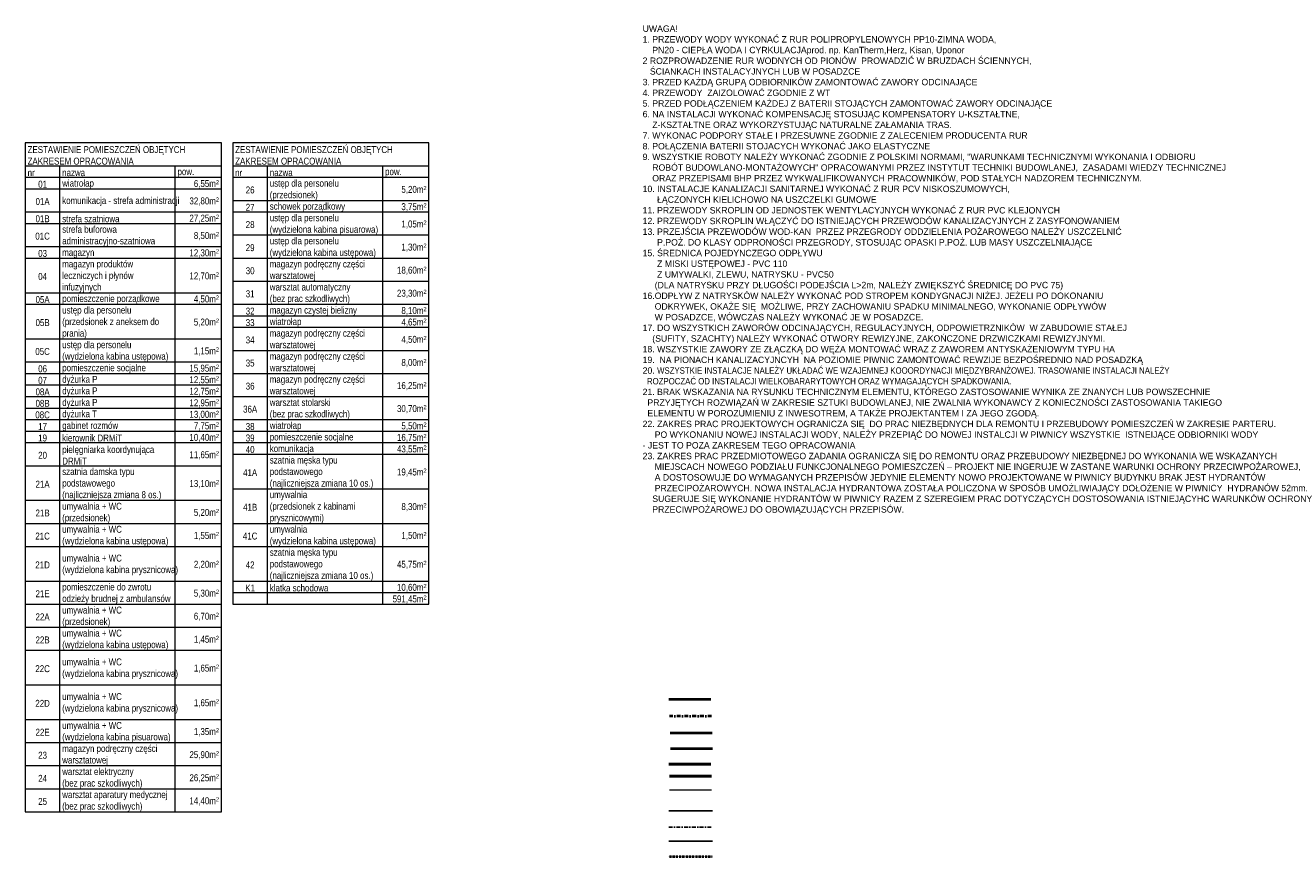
# Model space of a CAD drawing. Header units: millimetres. Extents: x -291747 to 77132, y 46721 to 203932.
# Tile 96 of 110: x 74177 to 76646, y 90786 to 92423. Entities that reach past the tile are written whole.
import ezdxf
from ezdxf.lldxf.tags import DXFTag

# ---------------------------------------------------------------- set-up
doc = ezdxf.new("R2010")
doc.units = ezdxf.units.MM
doc.header["$MEASUREMENT"] = 0
doc.linetypes.add('DASHDOT', pattern=[1, 0.5, -0.25, 0, -0.25])
doc.linetypes.add('DIVIDE', pattern=[1.25, 0.5, -0.25, 0, -0.25, 0, -0.25])
for name, color, linetype, lineweight in [('FL-xref', 250, 'Continuous', 9), ('FL_Ciepła_woda-do odbiorników', 1, 'DASHDOT', 40), ('FL_cyrk nowa', 6, 'CYRK', 40), ('FL_ks_nad posadzka', 12, 'Continuous', 50), ('FL_ks_pod stropem', 190, 'Continuous', 50), ('FL_opisy_woda', 7, 'Continuous', 25), ('FL_ppoż', 4, 'DIVIDE', 40), ('FL_Skropliny', 13, 'SKR_LINE', 40), ('FL_Zimna_woda-do odbiorników', 5, 'SOLID', 40), ('xreff_LSN_szatnie_PW_rzuty_14$0$A opis pom', 252, 'Continuous', 9)]:
    doc.layers.add(name, color=color, linetype=linetype, lineweight=lineweight)
doc.styles.add('$RECOVER_150828101252-21', font='txt')
doc.styles.get("Standard").update_dxf_attribs({"font": 'arial.ttf'})
doc.styles.add('xreff_LSN_szatnie_PW_rzuty_14$0$STYL ASA', font='ARIALN.TTF')
doc.linetypes.add('CYRK', pattern='A,15,-4.6,["S",$RECOVER_150828101252-21,S=2.5,R=90,X=-0.8,Y=-1.3],-1', length=20.6)
doc.linetypes.add('SKR_LINE', pattern='A,12.7,-5.08,["SKR",Standard,S=2.54,R=0,X=-2.54,Y=-1.27],-6.35', length=24.13)
tags = doc.linetypes.add('SOLID', pattern=[10, 10, 0]).pattern_tags.tags
tags[6:7] = [DXFTag(74, 4), DXFTag(75, 0), DXFTag(340, '0'), DXFTag(46, 0.0), DXFTag(50, 0.0), DXFTag(44, 0.0), DXFTag(45, 0.0)]
tags[4:5] = [DXFTag(74, 4), DXFTag(75, 0), DXFTag(340, '0'), DXFTag(46, 0.0), DXFTag(50, 0.0), DXFTag(44, 0.0), DXFTag(45, 0.0)]

# ---------------------------------------------------------------- blocks, each defined once
blk = doc.blocks.new('xreff_LSN_szatnie_PW_rzuty_14')
at = {"layer": 'xreff_LSN_szatnie_PW_rzuty_14$0$A opis pom', "linetype": 'Continuous', "lineweight": 9}
for p, q in [((74176.7, 92194.1), (74176.7, 90889.1)), ((74559.2, 92194.1), (74176.7, 92194.1)), ((74559.2, 90889.1), (74559.2, 92194.1)), ((74581.7, 92194.1), (74581.7, 91294.1)), ((74964.2, 92194.1), (74581.7, 92194.1)), ((74964.2, 91294.1), (74964.2, 92194.1)), ((74176.7, 92149.1), (74559.2, 92149.1)), ((74244.2, 90889.1), (74244.2, 92149.1)), ((74469.2, 90889.1), (74469.2, 92149.1)), ((74581.7, 92149.1), (74964.2, 92149.1)), ((74649.2, 91294.1), (74649.2, 92149.1)), ((74874.2, 91294.1), (74874.2, 92149.1)), ((74176.7, 92126.6), (74559.2, 92126.6)), ((74581.7, 92126.6), (74964.2, 92126.6)), ((74176.7, 92104.1), (74559.2, 92104.1)), ((74581.7, 92081.6), (74964.2, 92081.6)), ((74176.7, 92059.1), (74559.2, 92059.1)), ((74581.7, 92059.1), (74964.2, 92059.1)), ((74176.7, 92036.6), (74559.2, 92036.6)), ((74581.7, 92014.1), (74964.2, 92014.1)), ((74176.7, 91991.6), (74559.2, 91991.6)), ((74176.7, 91969.1), (74559.2, 91969.1)), ((74581.7, 91969.1), (74964.2, 91969.1)), ((74581.7, 91924.1), (74964.2, 91924.1)), ((74176.7, 91901.6), (74559.2, 91901.6)), ((74176.7, 91879.1), (74559.2, 91879.1)), ((74581.7, 91879.1), (74964.2, 91879.1)), ((74581.7, 91856.6), (74964.2, 91856.6)), ((74581.7, 91834.1), (74964.2, 91834.1)), ((74176.7, 91811.6), (74559.2, 91811.6)), ((74581.7, 91789.1), (74964.2, 91789.1)), ((74176.7, 91766.6), (74559.2, 91766.6)), ((74176.7, 91744.1), (74559.2, 91744.1)), ((74581.7, 91744.1), (74964.2, 91744.1)), ((74176.7, 91721.6), (74559.2, 91721.6)), ((74176.7, 91699.1), (74559.2, 91699.1)), ((74176.7, 91676.6), (74559.2, 91676.6)), ((74581.7, 91699.1), (74964.2, 91699.1)), ((74176.7, 91654.1), (74559.2, 91654.1)), ((74581.7, 91654.1), (74964.2, 91654.1)), ((74176.7, 91631.6), (74559.2, 91631.6)), ((74581.7, 91631.6), (74964.2, 91631.6)), ((74176.7, 91609.1), (74559.2, 91609.1)), ((74581.7, 91609.1), (74964.2, 91609.1)), ((74581.7, 91586.6), (74964.2, 91586.6)), ((74176.7, 91564.1), (74559.2, 91564.1)), ((74581.7, 91519.1), (74964.2, 91519.1)), ((74176.7, 91496.6), (74559.2, 91496.6)), ((74176.7, 91451.6), (74559.2, 91451.6)), ((74581.7, 91451.6), (74964.2, 91451.6)), ((74176.7, 91406.6), (74559.2, 91406.6)), ((74581.7, 91406.6), (74964.2, 91406.6)), ((74176.7, 91339.1), (74559.2, 91339.1)), ((74581.7, 91339.1), (74964.2, 91339.1)), ((74581.7, 91316.6), (74964.2, 91316.6)), ((74176.7, 91294.1), (74559.2, 91294.1)), ((74581.7, 91294.1), (74964.2, 91294.1)), ((74176.7, 91249.1), (74559.2, 91249.1)), ((74176.7, 91204.1), (74559.2, 91204.1)), ((74176.7, 91136.6), (74559.2, 91136.6)), ((74176.7, 91069.1), (74559.2, 91069.1)), ((74176.7, 91024.1), (74559.2, 91024.1)), ((74176.7, 90979.1), (74559.2, 90979.1)), ((74176.7, 90934.1), (74559.2, 90934.1)), ((74176.7, 90889.1), (74559.2, 90889.1))]:
    blk.add_line(p, q, dxfattribs=at)
at = {"layer": 'xreff_LSN_szatnie_PW_rzuty_14$0$A opis pom', "linetype": 'Continuous', "lineweight": 9, "char_height": 13.5, "style": 'xreff_LSN_szatnie_PW_rzuty_14$0$STYL ASA'}
for s, insert, width, attachment_point in [('ZESTAWIENIE POMIESZCZEŃ OBJĘTYCH ZAKRESEM OPRACOWANIA', (74181.2, 92169.3), 373.5, 4), ('ZESTAWIENIE POMIESZCZEŃ OBJĘTYCH ZAKRESEM OPRACOWANIA', (74586.2, 92169.3), 373.5, 4), ('nr', (74181.2, 92135.6), 58.5, 4), ('01', (74210.4, 92113.1), 58.5, 5), ('wiatrołap', (74248.7, 92113.1), 216, 4), ('nazwa', (74248.7, 92135.6), 216, 4), ('pow.', (74473.7, 92135.6), 81, 4), ('nr', (74586.2, 92135.6), 58.5, 4), ('ustęp dla personelu^M^J(przedsionek)', (74653.7, 92101.8), 216, 4), ('nazwa', (74653.7, 92135.6), 216, 4), ('pow.', (74878.7, 92135.6), 81, 4), ('komunikacja - strefa administracji', (74248.7, 92079.3), 216, 4), ('6,55m{\\H.6x\\A2;2}', (74554.7, 92113.1), 81, 6), ('26', (74615.4, 92101.8), 58.5, 5), ('5,20m{\\H.6x\\A2;2}', (74959.7, 92101.8), 81, 6), ('01A', (74210.4, 92079.3), 58.5, 5), ('32,80m{\\H.6x\\A2;2}', (74554.7, 92079.3), 81, 6), ('27', (74615.4, 92068.1), 58.5, 5), ('schowek porządkowy', (74653.7, 92068.1), 216, 4), ('3,75m{\\H.6x\\A2;2}', (74959.7, 92068.1), 81, 6), ('01B', (74210.4, 92045.6), 58.5, 5), ('strefa szatniowa', (74248.7, 92045.6), 216, 4), ('27,25m{\\H.6x\\A2;2}', (74554.7, 92045.6), 81, 6), ('ustęp dla personelu^M^J(wydzielona kabina pisuarowa)', (74653.7, 92034.3), 216, 4), ('strefa buforowa administracyjno-szatniowa', (74248.7, 92011.8), 216, 4), ('28', (74615.4, 92034.3), 58.5, 5), ('ustęp dla personelu^M^J(wydzielona kabina ustępowa)', (74653.7, 91989.3), 216, 4), ('1,05m{\\H.6x\\A2;2}', (74959.7, 92034.3), 81, 6), ('01C', (74210.4, 92011.8), 58.5, 5), ('8,50m{\\H.6x\\A2;2}', (74554.7, 92011.8), 81, 6), ('29', (74615.4, 91989.3), 58.5, 5), ('03', (74210.4, 91978.1), 58.5, 5), ('magazyn', (74248.7, 91978.1), 216, 4), ('12,30m{\\H.6x\\A2;2}', (74554.7, 91978.1), 81, 6), ('1,30m{\\H.6x\\A2;2}', (74959.7, 91989.3), 81, 6), ('magazyn produktów leczniczych i płynów infuzyjnych', (74248.7, 91933.1), 216, 4), ('30', (74615.4, 91944.3), 58.5, 5), ('magazyn podręczny części warsztatowej', (74653.7, 91944.3), 216, 4), ('18,60m{\\H.6x\\A2;2}', (74959.7, 91944.3), 81, 6), ('04', (74210.4, 91933.1), 58.5, 5), ('12,70m{\\H.6x\\A2;2}', (74554.7, 91933.1), 81, 6), ('pomieszczenie porządkowe', (74248.7, 91888.1), 216, 4), ('31', (74615.4, 91899.3), 58.5, 5), ('warsztat automatyczny^M^J(bez prac szkodliwych)', (74653.7, 91899.3), 216, 4), ('23,30m{\\H.6x\\A2;2}', (74959.7, 91899.3), 81, 6), ('05A', (74210.4, 91888.1), 58.5, 5), ('ustęp dla personelu^M^J(przedsionek z aneksem do prania)', (74248.7, 91843.1), 216, 4), ('4,50m{\\H.6x\\A2;2}', (74554.7, 91888.1), 81, 6), ('32', (74615.4, 91865.6), 58.5, 5), ('magazyn czystej bielizny', (74653.7, 91865.6), 216, 4), ('05B', (74210.4, 91843.1), 58.5, 5), ('5,20m{\\H.6x\\A2;2}', (74554.7, 91843.1), 81, 6), ('33', (74615.4, 91843.1), 58.5, 5), ('wiatrołap', (74653.7, 91843.1), 216, 4), ('4,65m{\\H.6x\\A2;2}', (74959.7, 91843.1), 81, 6), ('8,10m{\\H.6x\\A2;2}', (74959.7, 91865.6), 81, 6), ('magazyn podręczny części warsztatowej', (74653.7, 91809.3), 216, 4), ('ustęp dla personelu^M^J(wydzielona kabina ustępowa)', (74248.7, 91786.8), 216, 4), ('34', (74615.4, 91809.3), 58.5, 5), ('4,50m{\\H.6x\\A2;2}', (74959.7, 91809.3), 81, 6), ('05C', (74210.4, 91786.8), 58.5, 5), ('1,15m{\\H.6x\\A2;2}', (74554.7, 91786.8), 81, 6), ('magazyn podręczny części warsztatowej', (74653.7, 91764.3), 216, 4), ('06', (74210.4, 91753.1), 58.5, 5), ('pomieszczenie socjalne', (74248.7, 91753.1), 216, 4), ('15,95m{\\H.6x\\A2;2}', (74554.7, 91753.1), 81, 6), ('35', (74615.4, 91764.3), 58.5, 5), ('8,00m{\\H.6x\\A2;2}', (74959.7, 91764.3), 81, 6), ('07', (74210.4, 91730.6), 58.5, 5), ('dyżurka P', (74248.7, 91730.6), 216, 4), ('12,55m{\\H.6x\\A2;2}', (74554.7, 91730.6), 81, 6), ('36 ', (74615.4, 91719.3), 58.5, 5), ('magazyn podręczny części warsztatowej', (74653.7, 91719.3), 216, 4), ('16,25m{\\H.6x\\A2;2}', (74959.7, 91719.3), 81, 6), ('08A', (74210.4, 91708.1), 58.5, 5), ('dyżurka P', (74248.7, 91708.1), 216, 4), ('12,75m{\\H.6x\\A2;2}', (74554.7, 91708.1), 81, 6), ('08B', (74210.4, 91685.6), 58.5, 5), ('dyżurka P', (74248.7, 91685.6), 216, 4), ('12,95m{\\H.6x\\A2;2}', (74554.7, 91685.6), 81, 6), ('36A', (74615.4, 91674.3), 58.5, 5), ('warsztat stolarski^M^J(bez prac szkodliwych)', (74653.7, 91674.3), 216, 4), ('30,70m{\\H.6x\\A2;2}', (74959.7, 91674.3), 81, 6), ('08C', (74210.4, 91663.1), 58.5, 5), ('gabinet rozmów', (74248.7, 91640.6), 216, 4), ('dyżurka T', (74248.7, 91663.1), 216, 4), ('13,00m{\\H.6x\\A2;2}', (74554.7, 91663.1), 81, 6), ('wiatrołap', (74653.7, 91640.6), 216, 4), ('17', (74210.4, 91640.6), 58.5, 5), ('19', (74210.4, 91618.1), 58.5, 5), ('kierownik DRMiT', (74248.7, 91618.1), 216, 4), ('7,75m{\\H.6x\\A2;2}', (74554.7, 91640.6), 81, 6), ('38', (74615.4, 91640.6), 58.5, 5), ('39', (74615.4, 91618.1), 58.5, 5), ('pomieszczenie socjalne', (74653.7, 91618.1), 216, 4), ('5,50m{\\H.6x\\A2;2}', (74959.7, 91640.6), 81, 6), ('pielęgniarka koordynująca DRMiT', (74248.7, 91584.3), 216, 4), ('10,40m{\\H.6x\\A2;2}', (74554.7, 91618.1), 81, 6), ('40', (74615.4, 91595.6), 58.5, 5), ('komunikacja', (74653.7, 91595.6), 216, 4), ('43,55m{\\H.6x\\A2;2}', (74959.7, 91595.6), 81, 6), ('16,75m{\\H.6x\\A2;2}', (74959.7, 91618.1), 81, 6), ('20', (74210.4, 91584.3), 58.5, 5), ('11,65m{\\H.6x\\A2;2}', (74554.7, 91584.3), 81, 6), ('szatnia męska typu podstawowego^M^J(najliczniejsza zmiana 10 os.)', (74653.7, 91550.6), 216, 4), ('szatnia damska typu podstawowego^M^J(najliczniejsza zmiana 8 os.)', (74248.7, 91528.1), 216, 4), ('41A', (74615.4, 91550.6), 58.5, 5), ('19,45m{\\H.6x\\A2;2}', (74959.7, 91550.6), 81, 6), ('21A', (74210.4, 91528.1), 58.5, 5), ('13,10m{\\H.6x\\A2;2}', (74554.7, 91528.1), 81, 6), ('umywalnia^M^J(przedsionek z kabinami prysznicowymi)', (74653.7, 91483.1), 216, 4), ('21B', (74210.4, 91471.8), 58.5, 5), ('umywalnia + WC^M^J(przedsionek)', (74248.7, 91471.8), 216, 4), ('5,20m{\\H.6x\\A2;2}', (74554.7, 91471.8), 81, 6), ('41B', (74615.4, 91483.1), 58.5, 5), ('8,30m{\\H.6x\\A2;2}', (74959.7, 91483.1), 81, 6), ('umywalnia + WC^M^J(wydzielona kabina ustępowa)', (74248.7, 91426.8), 216, 4), ('umywalnia^M^J(wydzielona kabina ustępowa)', (74653.7, 91426.8), 216, 4), ('21C', (74210.4, 91426.8), 58.5, 5), ('1,55m{\\H.6x\\A2;2}', (74554.7, 91426.8), 81, 6), ('41C', (74615.4, 91426.8), 58.5, 5), ('1,50m{\\H.6x\\A2;2}', (74959.7, 91426.8), 81, 6), ('szatnia męska typu podstawowego^M^J(najliczniejsza zmiana 10 os.)', (74653.7, 91370.6), 216, 4), ('umywalnia + WC^M^J(wydzielona kabina prysznicowa)', (74248.7, 91370.6), 216, 4), ('21D', (74210.4, 91370.6), 58.5, 5), ('2,20m{\\H.6x\\A2;2}', (74554.7, 91370.6), 81, 6), ('42', (74615.4, 91370.6), 58.5, 5), ('45,75m{\\H.6x\\A2;2}', (74959.7, 91370.6), 81, 6), ('pomieszczenie do zwrotu odzieży brudnej z ambulansów', (74248.7, 91314.3), 216, 4), ('K1', (74615.4, 91325.6), 58.5, 5), ('klatka schodowa', (74653.7, 91325.6), 216, 4), ('10,60m{\\H.6x\\A2;2}', (74959.7, 91325.6), 81, 6), ('21E', (74210.4, 91314.3), 58.5, 5), ('5,30m{\\H.6x\\A2;2}', (74554.7, 91314.3), 81, 6), ('591,45m{\\H.6x\\A2;2}', (74959.7, 91303.1), 81, 6), ('umywalnia + WC^M^J(przedsionek)', (74248.7, 91269.3), 216, 4), ('22A', (74210.4, 91269.3), 58.5, 5), ('umywalnia + WC^M^J(wydzielona kabina ustępowa)', (74248.7, 91224.3), 216, 4), ('6,70m{\\H.6x\\A2;2}', (74554.7, 91269.3), 81, 6), ('22B', (74210.4, 91224.3), 58.5, 5), ('1,45m{\\H.6x\\A2;2}', (74554.7, 91224.3), 81, 6), ('umywalnia + WC^M^J(wydzielona kabina prysznicowa)', (74248.7, 91168.1), 216, 4), ('22C', (74210.4, 91168.1), 58.5, 5), ('1,65m{\\H.6x\\A2;2}', (74554.7, 91168.1), 81, 6), ('umywalnia + WC^M^J(wydzielona kabina prysznicowa)', (74248.7, 91100.6), 216, 4), ('22D', (74210.4, 91100.6), 58.5, 5), ('1,65m{\\H.6x\\A2;2}', (74554.7, 91100.6), 81, 6), ('umywalnia + WC^M^J(wydzielona kabina pisuarowa)', (74248.7, 91044.3), 216, 4), ('22E', (74210.4, 91044.3), 58.5, 5), ('1,35m{\\H.6x\\A2;2}', (74554.7, 91044.3), 81, 6), ('magazyn podręczny części warsztatowej', (74248.7, 90999.3), 216, 4), ('23', (74210.4, 90999.3), 58.5, 5), ('25,90m{\\H.6x\\A2;2}', (74554.7, 90999.3), 81, 6), ('24', (74210.4, 90954.3), 58.5, 5), ('warsztat elektryczny^M^J(bez prac szkodliwych)', (74248.7, 90954.3), 216, 4), ('26,25m{\\H.6x\\A2;2}', (74554.7, 90954.3), 81, 6), ('warsztat aparatury medycznej^M^J(bez prac szkodliwych)', (74248.7, 90909.3), 216, 4), ('25', (74210.4, 90909.3), 58.5, 5), ('14,40m{\\H.6x\\A2;2}', (74554.7, 90909.3), 81, 6)]:
    blk.add_mtext(s, dxfattribs=dict(at, insert=insert, width=width, attachment_point=attachment_point))

msp = doc.modelspace()

# ---------------------------------------------------------------- block references
at = {"layer": 'FL-xref'}
msp.add_blockref('xreff_LSN_szatnie_PW_rzuty_14', (0, 0), dxfattribs=at)

# ---------------------------------------------------------------- next in the draw order: linework, layer by layer
at = {"layer": 'FL_Ciepła_woda-do odbiorników', "ltscale": 15}
msp.add_line((75515.7, 91075.4), (75433.6, 91075.4), dxfattribs=at)
at = {"layer": 'FL_Ciepła_woda-do odbiorników', "lineweight": 25, "ltscale": 15}
msp.add_line((75432.1, 90859.2), (75517.6, 90859.2), dxfattribs=at)
at = {"layer": 'FL_cyrk nowa', "ltscale": 3}
msp.add_line((75516.8, 91042.4), (75434.7, 91042.4), dxfattribs=at)
at = {"layer": 'FL_cyrk nowa', "lineweight": 25, "ltscale": 3}
msp.add_line((75432.1, 90831.6), (75517.6, 90831.6), dxfattribs=at)
at = {"layer": 'FL_ks_nad posadzka'}
msp.add_line((75514.6, 90982.3), (75432.6, 90982.3), dxfattribs=at)
at = {"layer": 'FL_ks_pod stropem'}
msp.add_line((75515.7, 90958.4), (75433.6, 90958.4), dxfattribs=at)
at = {"layer": 'FL_ks_pod stropem', "lineweight": 15}
msp.add_line((75515.7, 90931.2), (75433.6, 90931.2), dxfattribs=at)
at = {"layer": 'FL_ppoż'}
msp.add_line((75432.1, 90801.6), (75517.6, 90801.6), dxfattribs=at)
at = {"layer": 'FL_Skropliny', "ltscale": 3}
msp.add_line((75517.8, 91012.2), (75435.8, 91012.2), dxfattribs=at)
at = {"layer": 'FL_Zimna_woda-do odbiorników'}
msp.add_line((75514.6, 91108.1), (75432.6, 91108.1), dxfattribs=at)
at = {"layer": 'FL_Zimna_woda-do odbiorników', "lineweight": 25}
msp.add_line((75432.1, 90891.3), (75517.6, 90891.3), dxfattribs=at)

# ---------------------------------------------------------------- next in the draw order: texts
at = {"layer": 'FL_opisy_woda', "insert": (75381.2, 92422.8), "char_height": 12.5, "attachment_point": 1}
msp.add_mtext('UWAGA!\\P1. PRZEWODY WODY WYKONAĆ Z RUR POLIPROPYLENOWYCH PP10-ZIMNA WODA, \\P    PN20 - CIEPŁA WODA I CYRKULACJAprod. np. KanTherm,Herz, Kisan, Uponor\\P2 ROZPROWADZENIE RUR WODNYCH OD PIONÓW  PROWADZIĆ W BRUZDACH ŚCIENNYCH, \\P   ŚCIANKACH INSTALACYJNYCH LUB W POSADZCE\\P3. PRZED KAŻDĄ GRUPĄ ODBIORNIKÓW ZAMONTOWAĆ ZAWORY ODCINAJĄCE\\P4. PRZEWODY  ZAIZOLOWAĆ ZGODNIE Z WT\\P5. PRZED PODŁĄCZENIEM KAŻDEJ Z BATERII STOJĄCYCH ZAMONTOWAĆ ZAWORY ODCINAJĄCE\\P6. NA INSTALACJI WYKONAĆ KOMPENSACJĘ STOSUJĄC KOMPENSATORY U-KSZTAŁTNE,  \\P    Z-KSZTAŁTNE ORAZ WYKORZYSTUJĄC NATURALNE ZAŁAMANIA TRAS.\\P7. WYKONAC PODPORY STAŁE I PRZESUWNE ZGODNIE Z ZALECENIEM PRODUCENTA RUR\\P8. POŁĄCZENIA BATERII STOJACYCH WYKONAĆ JAKO ELASTYCZNE\\P9. {\\fArial|b0|i0|c238;WSZYSTKIE ROBOTY NALEŻY WYKONAĆ ZGODNIE Z POLSKIMI NORMAMI, "WARUNKAMI TECHNICZNYMI WYKONANIA I ODBIORU\\P    ROBÓT BUDOWLANO-MONTAŻOWYCH" OPRACOWANYMI PRZEZ INSTYTUT TECHNIKI BUDOWLANEJ,  ZASADAMI WIEDZY TECHNICZNEJ\\P    ORAZ PRZEPISAMI BHP PRZEZ WYKWALIFIKOWANYCH PRACOWNIKÓW, POD STAŁYCH NADZOREM TECHNICZNYM.}\\P10. INSTALACJE KANALIZACJI SANITARNEJ WYKONAĆ Z RUR PCV NISKOSZUMOWYCH, \\P      ŁĄCZONYCH KIELICHOWO NA USZCZELKI GUMOWE\\P11. PRZEWODY SKROPLIN OD JEDNOSTEK WENTYLACYJNYCH WYKONAĆ Z RUR PVC KLEJONYCH\\P12. PRZEWODY SKROPLIN WŁĄCZYĆ DO ISTNIEJĄCYCH PRZEWODÓW KANALIZACYJNYCH Z ZASYFONOWANIEM  \\P13. PRZEJŚCIA PRZEWODÓW WOD-KAN  PRZEZ PRZEGRODY ODDZIELENIA POŻAROWEGO NALEŻY USZCZELNIĆ\\P      P.POŻ. DO KLASY ODPRONOŚCI PRZEGRODY, STOSUJĄC OPASKI P.POŻ. LUB MASY USZCZELNIAJĄCE\\P15. ŚREDNICA POJEDYNCZEGO ODPŁYWU\\P      Z MISKI USTĘPOWEJ - PVC 110\\P      Z UMYWALKI, ZLEWU, NATRYSKU - PVC50 \\P     (DLA NATRYSKU PRZY DŁUGOŚCI PODEJŚCIA L>2m, NALEŻY ZWIĘKSZYĆ ŚREDNICĘ DO PVC 75)\\P16.ODPŁYW Z NATRYSKÓW NALEŻY WYKONAĆ POD STROPEM KONDYGNACJI NIŻEJ. JEŻELI PO DOKONANIU \\P     ODKRYWEK, OKAŻE SIĘ  MOŻLIWE, PRZY ZACHOWANIU SPADKU MINIMALNEGO, WYKONANIE ODPŁYWÓW \\P     W POSADZCE, WÓWCZAS NALEŻY WYKONAĆ JE W POSADZCE. \\P17. DO WSZYSTKICH ZAWORÓW ODCINAJĄCYCH, REGULACYJNYCH, ODPOWIETRZNIKÓW  W ZABUDOWIE STAŁEJ \\P    (SUFITY, SZACHTY) NALEŻY WYKONAĆ OTWORY REWIZYJNE, ZAKOŃCZONE DRZWICZKAMI REWIZYJNYMI. \\P18. WSZYSTKIE ZAWORY ZE ZŁĄCZKĄ DO WĘŻA MONTOWAĆ WRAZ Z ZAWOREM ANTYSKAŻENIOWYM TYPU HA\\P19.  NA PIONACH KANALIZACYJNCYH  NA POZIOMIE PIWNIC ZAMONTOWAĆ REWZIJE BEZPOŚREDNIO NAD POSADZKĄ\\P{\\fArial|b0|i0|c238;20. {\\W0.9;WSZYSTKIE INSTALACJE NALEŻY UKŁADAĆ WE WZAJEMNEJ KOOORDYNACJI MIĘDZYBRANŻOWEJ. TRASOWANIE INSTALACJI NALEŻY  \\P  ROZPOCZAĆ OD INSTALACJI WIELKOBARARYTOWYCH ORAZ WYMAGAJĄCYCH SPADKOWANIA. \\P}21. BRAK WSKAZANIA NA RYSUNKU TECHNICZNYM ELEMENTU, KTÓREGO ZASTOSOWANIE WYNIKA ZE ZNANYCH LUB POWSZECHNIE \\P  PRZYJĘTYCH ROZWIĄZAŃ W ZAKRESIE SZTUKI BUDOWLANEJ, NIE ZWALNIA WYKONAWCY Z KONIECZNOŚCI ZASTOSOWANIA TAKIEGO \\P  ELEMENTU W POROZUMIENIU Z INWESOTREM, A TAKŻE PROJEKTANTEM I ZA JEGO ZGODĄ.\\P22. ZAKRES PRAC PROJEKTOWYCH OGRANICZA SIĘ  DO PRAC NIEZBĘDNYCH DLA REMONTU I PRZEBUDOWY POMIESZCZEŃ W ZAKRESIE PARTERU.\\P     PO WYKONANIU NOWEJ INSTALACJI WODY, NALEŻY PRZEPIĄĆ DO NOWEJ INSTALCJI W PIWNICY WSZYSTKIE  ISTNEIJĄCE ODBIORNIKI WODY \\P- JEST TO POZA ZAKRESEM TEGO OPRACOWANIA\\P23. ZAKRES PRAC PRZEDMIOTOWEGO ZADANIA OGRANICZA SIĘ DO REMONTU ORAZ PRZEBUDOWY NIEZBĘDNEJ DO WYKONANIA WE WSKAZANYCH \\P     MIEJSCACH NOWEGO PODZIAŁU FUNKCJONALNEGO POMIESZCZEŃ – PROJEKT NIE INGERUJE W ZASTANE WARUNKI OCHRONY PRZECIWPOŻAROWEJ, \\P     A DOSTOSOWUJE DO WYMAGANYCH PRZEPISÓW JEDYNIE ELEMENTY NOWO PROJEKTOWANE W PIWNICY BUDYNKU BRAK JEST HYDRANTÓW \\P     PRZECIPOŻAROWYCH. NOWA INSTALACJA HYDRANTOWA ZOSTAŁA POLICZONA W SPOSÓB UMOŻLIWIAJĄCY DOŁOŻENIE W PIWNICY  HYDRANÓW 52mm.\\P    SUGERUJE SIĘ WYKONANIE HYDRANTÓW W PIWNICY RAZEM Z SZEREGIEM PRAC DOTYCZĄCYCH DOSTOSOWANIA ISTNIEJĄCYHC WARUNKÓW OCHRONY \\P    PRZECIWPOŻAROWEJ DO OBOWIĄZUJĄCYCH PRZEPISÓW.    \\P\\pxi-3,l4t4;}\\P\\pi*,l*,t;\\fArial|b0|i0|c238;\\P\\pxi-3,l4t4;', dxfattribs=at)

doc.saveas('drawing.dxf')
